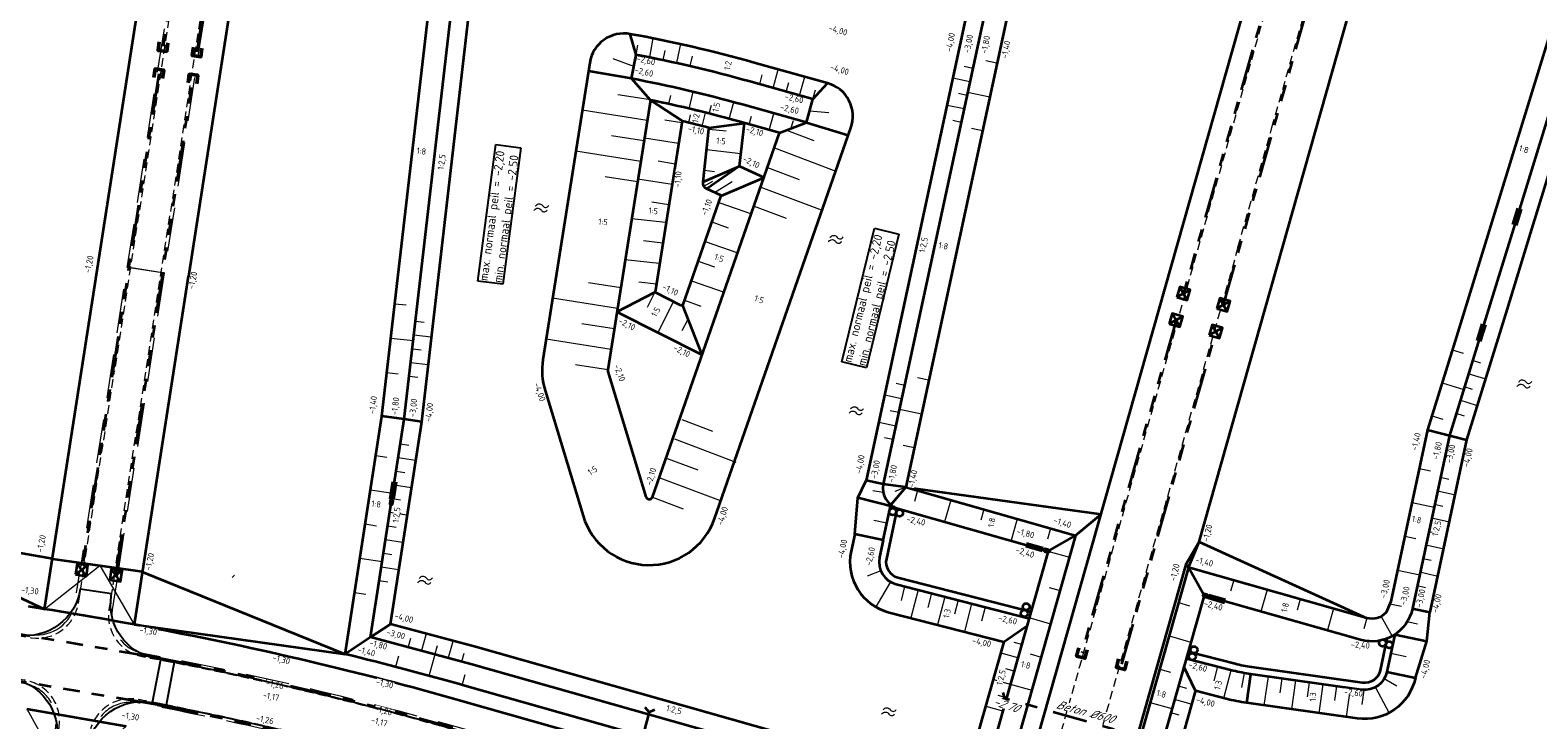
# Model space of a CAD drawing. Header units: metres. Extents: x 239845 to 242720, y 580286 to 584200.
# Tile 96 of 113: x 240828 to 241046, y 583540 to 583639. Entities that reach past the tile are written whole.
import ezdxf
from ezdxf.lldxf.tags import DXFTag

# ---------------------------------------------------------------- set-up
doc = ezdxf.new("R2010")
doc.units = ezdxf.units.M
for name, pattern in [('DASHED', [19.05, 12.7, -6.35]), ('RI-DRAINAGE', [19.2, 6, -1.8, 1.8, -1.8, 2.4, -1.8, 1.8, -1.8]), ('RI-SWA', [11.55, 5, -2.4, 1.75, -2.4])]:
    doc.linetypes.add(name, pattern=pattern)
for name, color, linetype, lineweight in [('B-OI-KL-DATA_Orientatieverzoek_18O037350_KPN_0000546663-G', 8, 'KL-DATA-N', 18), ('N-WA-RI-DRAINAGE_AFDEKKAP-G', 150, 'Continuous', 50), ('N-WA-RI-DRAINAGE_DRAIN_PP_100-G', 90, 'RI-DRAINAGE', 35), ('N-WE-BV-GELEIDECONSTRUCTIE_GELEIDERAIL_KUNSTWERK_VLP1DL13360-G', 210, 'BV-VLP1DL13360', 35), ('N-WE-GK-BESCHOEIING_DAMWAND_HOUT-G', 130, 'GK-BESCHOEIING', 35), ('N-WE-GK-BESCHOEIING_TYPE_5-G', 130, 'Continuous', 35), ('N-WE-GW-GRONDWERK-G', 3, 'Continuous', 35), ('N-WE-GW-GRONDWERK_BODEM-G', 2, 'DASHED', 18), ('N-WE-GW-GRONDWERK_BODEM_MEER-G', 150, 'Continuous', 35), ('N-WE-GW-GRONDWERK_INSTEEK_SLEUF-G_CONTOUR_ZANDCUNET', 52, 'Continuous', 35), ('N-WE-GW-HOOGTELIJN-110', 126, 'Continuous', 35), ('N-WE-GW-HOOGTELIJN-140', 114, 'Continuous', 35), ('N-WE-GW-HOOGTELIJN-210', 62, 'Continuous', 35), ('N-WE-GW-HOOGTELIJN-260', 44, 'Continuous', 35), ('N-WE-GW-TALUDARCERING_KORT-G', 90, 'Continuous', 18), ('N-WE-GW-TALUDARCERING_LANG-G', 60, 'Continuous', 13), ('N-WE-OG-TOPOGRAFIE-S @ 0.5', 7, 'Continuous', 18), ('N-WE-RI-DUIKER-G', 130, 'RI-SWA', 35), ('N-WE-RI-HWA_DRAINEINDE-G', 30, 'Continuous', 35), ('N-WE-VH-HELLING_AANDUIDING-G', 30, 'Continuous', 18), ('N-WE-VH-HELLING_KNIKLIJN-G', 30, 'Continuous', 35), ('N-XX-AL-HOOGTELABEL-T25-M', 7, 'Continuous', 25), ('N-XX-XX-DETAIL3-GD', 2, 'Continuous', 35), ('T-WE-GR-MAAIVELD-G', 3, 'DASHED', 0), ('X-XX-AL-BOB_DUIKER-T25', 7, 'Continuous', 25), ('X-XX-AL-T25', 7, 'Continuous', 25)]:
    doc.layers.add(name, color=color, linetype=linetype, lineweight=lineweight)
doc.layers.add('WG-nw-vh-materiaalscheiding', color=7, linetype='Continuous')
doc.styles.add('NLCS-ISO-ANNOTATIVE-T25', font='NLCS-ISO.ttf', dxfattribs={"height": 2.5})
doc.styles.add('NLCS-ISO-ANNOTATIVE-T25-BOB', font='NLCS-ISO.ttf', dxfattribs={"oblique": 30, "height": 2.5})
doc.styles.add('NLCS-ISO-M1000-T25', font='NLCS-ISO.ttf', dxfattribs={"height": 2.5})
doc.linetypes.add('BV-VLP1DL13360', pattern='A,2,-1,[249,NLCS.SHX,S=0.5,R=0,X=0,Y=0],-1', length=4)
doc.linetypes.add('GK-BESCHOEIING', pattern='A,30,-5,[1,NLCS.shx,S=1,R=0,X=0,Y=0],-5', length=40)
tags = doc.linetypes.add('KL-DATA-N', pattern='A,4,-1,[101,NLCS.SHX,S=0.5,R=0,X=0,Y=0],-1,4,-1,["D",Standard,S=1,R=0,X=-0.25,Y=-0.5],-1.5', length=12.5).pattern_tags.tags
tags[18] = DXFTag(74, 10)

# ---------------------------------------------------------------- blocks, each defined once
blk = doc.blocks.new('Beeindiging drain')
for points in [[(1.57, 1.57), (-1.58, -1.58)], [(1.57, -1.58), (-1.58, 1.57)]]:
    blk.add_lwpolyline(points)
blk.add_lwpolyline([(-1.58, -1.58), (1.57, -1.58), (1.57, 1.57), (-1.58, 1.57)], close=True)
blk = doc.blocks.new('SOG-TOPOGRAFIE_WATER-SO')
at = {"flags": 128}
for points in [[(-1.91, 0.46), (-1.82, 0.6, -0.538831), (0.18, 0.63, 0.605168), (1.86, 0.83, -4.035705)], [(-2.28, -0.81), (-2.19, -0.67, -0.538831), (-0.18, -0.63, 0.605168), (1.49, -0.44, -4.035705)]]:
    blk.add_lwpolyline(points, format="xyb", dxfattribs=at)

msp = doc.modelspace()

# ---------------------------------------------------------------- linework, layer by layer
at = {"layer": 'B-OI-KL-DATA_Orientatieverzoek_18O037350_KPN_0000546663-G', "flags": 128}
msp.add_lwpolyline([(240857.15, 583560.37), (240857.49, 583560.7)], dxfattribs=at)
at = {"layer": 'N-WA-RI-DRAINAGE_AFDEKKAP-G', "flags": 128}
for points in [[(240847.86, 583637.63), (240847.7, 583636.39), (240846.46, 583636.55), (240846.62, 583637.79)], [(240852.8, 583636.87), (240852.64, 583635.63), (240851.4, 583635.79), (240851.56, 583637.03)], [(240845.86, 583632.63), (240846.02, 583633.87), (240847.26, 583633.71), (240847.1, 583632.47)], [(240850.8, 583631.86), (240850.96, 583633.1), (240852.2, 583632.94), (240852.04, 583631.7)], [(240980.82, 583549.9), (240980.5, 583548.69), (240979.29, 583549), (240979.61, 583550.21)], [(240986.58, 583548.26), (240986.27, 583547.05), (240985.06, 583547.37), (240985.37, 583548.58)]]:
    msp.add_lwpolyline(points, dxfattribs=at)
at = {"layer": 'N-WA-RI-DRAINAGE_DRAIN_PP_100-G', "flags": 128}
for points in [[(240858.67, 583711.22), (240847.17, 583637.11)], [(240852.11, 583636.34), (240863.61, 583710.45)], [(241015.23, 583673.56), (240994.77, 583601.41)], [(241000.55, 583599.77), (241021, 583671.93)], [(240846.55, 583633.16), (240842.34, 583606.01), (240835.42, 583561.44)], [(240840.36, 583560.67), (240840.41, 583561.04), (240851.49, 583632.39)], [(240993.68, 583597.56), (240980.04, 583549.45)], [(240985.82, 583547.82), (240999.45, 583595.92)], [(240846.81, 583548.68), (240825.45, 583552.3)]]:
    msp.add_lwpolyline(points, dxfattribs=at)
msp.add_lwpolyline([(240846.35, 583541.93), (240827.14, 583545.23, 0.015309), (240798.83, 583548.82)], format="xyb", dxfattribs=at)
at = {"layer": 'N-WA-RI-DRAINAGE_DRAIN_PP_100-G', "extrusion": (0, 0, -1)}
for centre, radius, start, end in [((-240751.44, 583051), 506.74, 100.8479, 105.7621), ((-240751.79, 583054.4), 496.62, 100.9767, 105.8283)]:
    msp.add_arc(centre, radius, start, end, dxfattribs=at)
at = {"layer": 'N-WE-BV-GELEIDECONSTRUCTIE_GELEIDERAIL_KUNSTWERK_VLP1DL13360-G'}
for points in [[(240877.17, 583551.73), (240880.27, 583571.72)], [(240974.45, 583564.37), (240975.17, 583564.17), (240964.68, 583527.15)], [(240998.41, 583557.58), (240997.73, 583557.77), (240987.24, 583520.76)]]:
    msp.add_lwpolyline(points, dxfattribs=at)
at = {"layer": 'N-WE-BV-GELEIDECONSTRUCTIE_GELEIDERAIL_KUNSTWERK_VLP1DL13360-G', "flags": 128}
msp.add_lwpolyline([(240964.68, 583527.15), (240891.69, 583547.85), (240877.17, 583551.73, 0.00725)], format="xyb", dxfattribs=at)
at = {"layer": 'N-WE-GK-BESCHOEIING_DAMWAND_HOUT-G', "ltscale": 0.5, "flags": 128}
for points in [[(241077.74, 583725.03), (241042.47, 583610.82), (241038.19, 583596.96)], [(241042.38, 583611.37), (241043.11, 583613.76)], [(241043.59, 583613.6), (241042.86, 583611.23)], [(241037.21, 583594.62), (241037.94, 583597.02)], [(241038.42, 583596.86), (241037.69, 583594.48)], [(240880.02, 583571.74), (240880.4, 583574.22)], [(240880.9, 583574.13), (240880.52, 583571.68)], [(240974.34, 583564.15), (240971.95, 583564.83)], [(240972.07, 583565.31), (240974.48, 583564.64)], [(241000.7, 583556.67), (240998.32, 583557.35)], [(240998.44, 583557.83), (241000.85, 583557.16)]]:
    msp.add_lwpolyline(points, dxfattribs=at)
for points in [[(240992.79, 583692.7), (240979.26, 583692.47, 0.348517), (240976.38, 583690.1), (240951.34, 583573.85, 0.39557), (240953.45, 583570.33), (240974.45, 583564.37)], [(240880.27, 583571.72), (240882.06, 583583.23), (240889.85, 583650.84, 0.402738), (240884.81, 583657.46), (240879.85, 583658.23)], [(241038.19, 583596.96), (241033.23, 583580.89), (241027.88, 583555.87, -0.433553), (241020.38, 583551.35), (240998.41, 583557.58)]]:
    msp.add_lwpolyline(points, format="xyb", dxfattribs=at)
at = {"layer": 'N-WE-GK-BESCHOEIING_TYPE_5-G', "flags": 128}
for points in [[(240953.33, 583570.37), (240951.78, 583563.07, 0.402933), (240953.46, 583560.35), (240972.65, 583555.44)], [(241024.19, 583551.54), (241023.21, 583546.92, -0.393634), (241020.64, 583545.13), (241004.63, 583547.38, -0.027742), (241002.21, 583547.86), (240995.45, 583549.59)]]:
    msp.add_lwpolyline(points, format="xyb", dxfattribs=at)
at = {"layer": 'N-WE-GK-BESCHOEIING_TYPE_5-G'}
for centre in [(240952.71, 583569.87), (240953.69, 583569.68), (240972.01, 583556.12), (240971.75, 583555.16), (240996.27, 583549.9), (241023.55, 583550.89), (241024.51, 583550.63), (240996.02, 583548.93)]:
    msp.add_circle(centre, 0.5, dxfattribs=at)
at = {"layer": 'N-WE-GW-GRONDWERK-G', "flags": 128}
for points in [[(240917.66, 583629.37), (240914.94, 583632.46), (240915.59, 583635.9), (240914.74, 583638.91)], [(240914.94, 583632.46), (240908.71, 583633.52)], [(240936.35, 583624.61), (240940.22, 583626.12), (240941.16, 583629.49), (240943.29, 583631.8)], [(240922.24, 583626.35), (240917.66, 583629.37)], [(240926.12, 583625.35), (240931.25, 583626.03)], [(240940.22, 583626.12), (240946.26, 583624.28)], [(240925.27, 583617.53), (240930.56, 583619.8), (240925.84, 583616.52)], [(240927.88, 583615.54), (240934.09, 583618.16)], [(240912.82, 583598.75), (240918.31, 583601.59)], [(240925.15, 583592.56), (240922.34, 583599.68)], [(240884.6, 583582.88), (240882.06, 583583.23), (240878.83, 583583.66)], [(241030.07, 583581.72), (241035.71, 583580.25)], [(240951.34, 583573.85), (240948.84, 583574.4)], [(240954.58, 583573.4), (240951.34, 583573.85)], [(240952.97, 583570.51), (240947.66, 583571.87)], [(240954.58, 583573.4), (240952.43, 583570.85)], [(240951.33, 583565.75), (240952.41, 583570.86)], [(240979.15, 583566.43), (240982.83, 583569.49)], [(240951.33, 583565.75), (240947.23, 583566.63)], [(240975.17, 583564.17), (240979.15, 583566.43)], [(240995.49, 583561.8), (240997.02, 583565.52)], [(240995.09, 583562.23), (240995.49, 583561.8)], [(240997.73, 583557.77), (240995.49, 583561.8)], [(241027.88, 583555.87), (241030.38, 583555.34)], [(240880.05, 583553.61), (240877.17, 583551.73), (240873.49, 583549.29)], [(240968.75, 583551.07), (240972.05, 583553.32)], [(241025.34, 583552.14), (241029.94, 583551.15)], [(240996.48, 583543.96), (240994.82, 583547.48)], [(241003.91, 583542.23), (241004.49, 583546.39)], [(241024.18, 583546.72), (241028.29, 583545.84)]]:
    msp.add_lwpolyline(points, dxfattribs=at)
at = {"layer": 'N-WE-GW-GRONDWERK_BODEM-G', "ltscale": 0.5, "flags": 128}
for points in [[(240878.58, 583894.45), (240878.58, 583856.71), (240878.09, 583837.87), (240864.33, 583749.28), (240842.09, 583606.05), (240835.17, 583561.48)], [(240841.96, 583605.24), (240847.4, 583604.4)], [(240841.96, 583605.21), (240847.39, 583604.37)]]:
    msp.add_lwpolyline(points, dxfattribs=at)
for points in [[(240840.58, 583560.47, -0.001666), (240840.58, 583560.49), (240840.66, 583561), (240866.31, 583726.2), (240882.19, 583828.44)], [(240781.34, 583557.11, -0.021897), (240825.49, 583552.55), (240828.17, 583552.14, 0.413187), (240834.43, 583556.74), (240835.17, 583561.48)], [(240840.58, 583560.49), (240839.83, 583555.67, 0.405429), (240844.26, 583549.42, -0.023036), (240889.72, 583538.76), (240965.47, 583517.29, 0.000004), (240965.47, 583517.29, 0.000004)], [(240830.72, 583532.83), (240831.64, 583538.75, 0.41523), (240827.03, 583545.03), (240824.27, 583545.45, 0.031021), (240762.96, 583550.64, 0.00151), (240759.96, 583550.7, 0.003513), (240752.99, 583550.77, 0.017523), (240718.22, 583549.63), (240661.33, 583545.78)], [(240963.49, 583510.31), (240885.04, 583532.56, 0.007992), (240869.68, 583536.57), (240869.63, 583536.58, 0.012026), (240846.31, 583541.69, 0.001444), (240843.49, 583542.23, 0.423546), (240837.04, 583537.67), (240836.16, 583531.99)]]:
    msp.add_lwpolyline(points, format="xyb", dxfattribs=at)
at = {"layer": 'N-WE-GW-GRONDWERK_BODEM_MEER-G', "flags": 128}
for points in [[(240880.05, 583553.61), (240884.6, 583582.88), (240892.39, 583650.55, 0.402738), (240885.2, 583659.99), (240882.82, 583660.36), (240886.11, 583681.57), (240896.49, 583679.96, 0.433832), (240904.03, 583685.87), (240912.52, 583782.58)], [(241006.51, 583776.25), (240997.69, 583756.8), (240982.12, 583722.88, 0.460059), (240985.66, 583715.21), (240995.65, 583712.38), (240990.79, 583695.23), (240979.22, 583695.03, 0.348517), (240973.88, 583690.64), (240948.84, 583574.39)], [(240947.23, 583566.63), (240946.69, 583564.16, 0.402933), (240952.17, 583555.32), (240968.75, 583551.07)], [(240962.87, 583530.33), (240892.37, 583550.32), (240880.05, 583553.61, 0.006115)], [(241028.29, 583545.84, -0.393634), (241019.91, 583539.98), (241003.91, 583542.23, -0.027742), (241000.92, 583542.82), (240996.48, 583543.96)]]:
    msp.add_lwpolyline(points, format="xyb", dxfattribs=at)
for points in [[(241090.77, 583758.89), (241084.29, 583737.56), (241080.04, 583723.79), (241076.68, 583712.92), (241076.68, 583712.92), (241044.92, 583610.06), (241041.56, 583599.19), (241041.56, 583599.18), (241035.71, 583580.25), (241030.38, 583555.34)], [(240947.23, 583566.63), (240947.66, 583571.87), (240948.84, 583574.4)], [(241028.29, 583545.84), (241029.94, 583551.15), (241030.38, 583555.34)], [(240968.75, 583551.07), (240962.87, 583530.33)], [(240996.48, 583543.96), (240996.46, 583543.9), (240990.4, 583522.52)]]:
    msp.add_lwpolyline(points, dxfattribs=at)
at = {"layer": 'N-WE-GW-GRONDWERK_INSTEEK_SLEUF-G_CONTOUR_ZANDCUNET', "flags": 128}
msp.add_lwpolyline([(240845.84, 583553.04, -0.022461), (240890.2, 583542.59), (240968.85, 583520.29), (240970.63, 583526.48, 0.166791), (240970.65, 583526.5), (240971.05, 583527.92), (241013.27, 583676.86), (241013.78, 583677.14), (241028.65, 583729.58), (241028.62, 583729.63), (241050.84, 583808), (241057.72, 583832.27), (241057.16, 583833.29), (241074.66, 583895.02, 0.497647), (241072.23, 583898.23), (241047.96, 583898.23), (241045.98, 583898.23)], format="xyb", dxfattribs=at)
for points in [[(240883.21, 583815.59), (240869.28, 583725.74), (240865.6, 583702.05), (240865.99, 583701.51), (240850.83, 583603.87), (240850.79, 583603.84), (240842.99, 583553.56)], [(240830.03, 583555.79), (240851.51, 583694.09), (240866.5, 583790.61)], [(240997.02, 583565.52), (241048.34, 583746.54)], [(240995.09, 583562.23), (240997.02, 583565.52)], [(240995.09, 583562.23), (240982.13, 583516.53)]]:
    msp.add_lwpolyline(points, dxfattribs=at)
at = {"layer": 'N-WE-GW-HOOGTELIJN-110'}
for points in [[(240926.13, 583625.35, 0.005247), (240922.24, 583626.31), (240918.33, 583601.58), (240921.91, 583599.79, 0.11378), (240922.34, 583599.68), (240927.89, 583615.55)], [(240927.89, 583615.55), (240925.84, 583616.52, -0.320697), (240925.27, 583617.53), (240926.12, 583625.18, 0.041307), (240926.13, 583625.35, 0.041307)]]:
    msp.add_lwpolyline(points, format="xyb", dxfattribs=at)
at = {"layer": 'N-WE-GW-HOOGTELIJN-140'}
for points in [[(240873.49, 583549.29), (240878.83, 583583.66), (240886.61, 583651.21, 0.402738), (240884.31, 583654.23), (240876.18, 583655.5), (240881.26, 583688.22), (240897.39, 583685.71, 0.433832), (240898.24, 583686.38), (240906.76, 583783.51)], [(241085.96, 583763.92), (241085.18, 583760.5), (241078.73, 583739.28), (241074.48, 583725.51), (241069.36, 583708.94), (241069.36, 583708.94), (241039.36, 583611.78), (241034.23, 583595.21), (241034.24, 583595.21), (241030.07, 583581.72), (241024.76, 583556.88), (241024.07, 583555.32, -0.289168), (241021.27, 583554.49), (240995.49, 583561.8), (240983.21, 583518.51)]]:
    msp.add_lwpolyline(points, format="xyb", dxfattribs=at)
msp.add_lwpolyline([(241002.9, 583754.2), (240987.54, 583720.73), (240997.41, 583717.93), (241002.84, 583716.39), (240995.21, 583689.48), (240979.53, 583689.21), (240954.58, 583573.4), (240979.15, 583566.43), (240966.88, 583523.14)], dxfattribs=at)
at = {"layer": 'N-WE-GW-HOOGTELIJN-210'}
for points in [[(240930.56, 583619.8), (240931.25, 583626.03)], [(240930.56, 583619.82), (240934.09, 583618.16)], [(240912.82, 583598.75), (240925.15, 583592.56)]]:
    msp.add_lwpolyline(points, dxfattribs=at)
at = {"layer": 'N-WE-GW-HOOGTELIJN-260'}
for points in [[(240951.33, 583565.75), (240950.8, 583563.28, 0.402933), (240953.21, 583559.39), (240972.31, 583554.49)], [(241025.34, 583552.14), (241024.18, 583546.72, -0.393634), (241020.5, 583544.14), (241004.49, 583546.39, -0.027742), (241001.96, 583546.89), (240995.2, 583548.62)]]:
    msp.add_lwpolyline(points, format="xyb", dxfattribs=at)
at = {"layer": 'N-WE-GW-TALUDARCERING_KORT-G'}
for points in [[(240915.59, 583635.9), (240915.84, 583637.28)], [(240915.27, 583634.21), (240912.26, 583635.32)], [(240919.52, 583635.15), (240919.8, 583636.52)], [(240923.43, 583634.32), (240923.74, 583635.69)], [(240967.78, 583634.69), (240966.19, 583635.03)], [(240933.46, 583631.64), (240933.84, 583632.99)], [(240964.29, 583633.94), (240963.06, 583634.21)], [(240937.31, 583630.57), (240937.69, 583631.91)], [(240941.16, 583629.49), (240941.54, 583630.84)], [(240963.44, 583630.03), (240962.22, 583630.3)], [(240917.66, 583629.38), (240912.97, 583630.13)], [(240920.32, 583628.8), (240920.59, 583630.02)], [(240926.16, 583627.4), (240926.47, 583628.61)], [(240922.2, 583626.05), (240919.73, 583626.44)], [(240923.2, 583626.09), (240923.48, 583627.21)], [(240931.95, 583625.83), (240932.28, 583627.03)], [(240937.99, 583625.19), (240938.33, 583626.39)], [(240940.69, 583627.8), (240943.46, 583627.56)], [(240962.6, 583626.12), (240961.38, 583626.39)], [(240916.73, 583623.46), (240912.03, 583624.2)], [(240926.12, 583625.18), (240928.61, 583624.91)], [(240937.35, 583625), (240941.3, 583623.51)], [(240965.67, 583624.91), (240964.08, 583625.25)], [(240921.26, 583620.12), (240918.79, 583620.51)], [(240934.6, 583619.62), (240939.18, 583617.9)], [(240915.79, 583617.53), (240911.1, 583618.27)], [(240925.39, 583616.93), (240926.68, 583617.66)], [(240925.46, 583619.22), (240926.94, 583619.05)], [(240926.93, 583616.01), (240929.46, 583617.57)], [(240920.32, 583614.2), (240917.86, 583614.59)], [(240932.65, 583614.03), (240937.3, 583612.28)], [(240926.56, 583611.75), (240928.92, 583610.92)], [(240919.45, 583608.69), (240916.65, 583609.01)], [(240924.58, 583606.08), (240926.94, 583605.26)], [(240913.37, 583602.21), (240908.68, 583602.96)], [(240918.52, 583602.76), (240915.99, 583603.04)], [(240880.7, 583599.93), (240882.32, 583599.75)], [(240918.31, 583601.59), (240917.19, 583599.36)], [(240922.6, 583600.42), (240924.96, 583599.59)], [(240923.01, 583597.57), (240922.22, 583596)], [(240883.69, 583597.4), (240884.94, 583597.25)], [(240912.43, 583596.29), (240907.74, 583597.03)], [(240883.24, 583593.42), (240884.48, 583593.28)], [(241033.64, 583593.27), (241035.2, 583592.79)], [(240911.49, 583590.36), (240906.8, 583591.1)], [(241037.75, 583591.34), (241036.56, 583591.72)], [(240879.56, 583590), (240881.18, 583589.81)], [(240882.78, 583589.45), (240884.02, 583589.3)], [(240957.91, 583588.86), (240956.31, 583589.2)], [(240954.41, 583588.11), (240953.19, 583588.38)], [(241036.54, 583587.53), (241035.34, 583587.91)], [(240953.57, 583584.2), (240952.35, 583584.47)], [(240922.18, 583583.19), (240926.63, 583581.52)], [(241030.69, 583583.72), (241032.25, 583583.24)], [(241035.39, 583583.69), (241034.2, 583584.07)], [(240952.73, 583580.29), (240951.51, 583580.56)], [(240879.55, 583577.68), (240877.94, 583577.93)], [(240882.74, 583579.43), (240881.5, 583579.62)], [(240955.8, 583579.08), (240954.21, 583579.43)], [(240882.12, 583575.47), (240880.89, 583575.67)], [(240920.07, 583577.57), (240924.51, 583575.9)], [(241028.87, 583576.09), (241030.46, 583575.75)], [(241033.13, 583574.52), (241031.91, 583574.8)], [(240881.51, 583571.52), (240880.27, 583571.71)], [(240917.95, 583571.96), (240922.4, 583570.29)], [(240951.33, 583572.64), (240949.82, 583572.88)], [(240954.58, 583573.4), (240953.01, 583572.79)], [(240956.28, 583572.92), (240955.84, 583571.35)], [(240965.9, 583570.19), (240965.46, 583568.62)], [(241032.26, 583570.62), (241031.04, 583570.89)], [(240878.02, 583567.8), (240876.4, 583568.05)], [(240880.89, 583567.57), (240879.66, 583567.76)], [(240951.85, 583568.19), (240949.95, 583568.6)], [(240975.52, 583567.46), (240975.08, 583565.89)], [(241031.46, 583566.7), (241030.24, 583566.97)], [(241026.78, 583566.31), (241028.37, 583565.97)], [(240880.28, 583563.62), (240879.05, 583563.81)], [(241030.59, 583562.8), (241029.37, 583563.07)], [(240950.97, 583561.33), (240949.03, 583560.53)], [(240879.67, 583559.66), (240878.43, 583559.86)], [(240954.43, 583559.07), (240953.91, 583557.04)], [(240975.33, 583558.93), (240976.9, 583558.48)], [(241002.03, 583559.95), (241001.58, 583558.38)], [(241029.78, 583558.88), (241028.56, 583559.15)], [(240876.48, 583557.91), (240874.87, 583558.16)], [(240958.31, 583558.08), (240957.79, 583556.04)], [(240962.18, 583557.09), (240961.66, 583555.05)], [(240966.06, 583556.09), (240965.54, 583554.06)], [(240994.05, 583556.72), (240995.61, 583556.27)], [(241011.65, 583557.22), (241011.2, 583555.65)], [(241024.61, 583556.55), (241026.28, 583556.19)], [(241021.27, 583554.49), (241020.82, 583552.92)], [(241028.62, 583553.61), (241027.11, 583553.97)], [(240882.96, 583551.55), (240882.63, 583550.35)], [(240886.81, 583550.47), (240886.48, 583549.27)], [(240970.24, 583551.01), (240971.31, 583550.71)], [(240881.21, 583549.01), (240880.77, 583547.44)], [(240890.67, 583549.39), (240890.33, 583548.19)], [(240972.6, 583549.31), (240974.17, 583548.86)], [(240999.19, 583545.44), (240999.71, 583547.47)], [(241024.76, 583549.43), (241026.94, 583548.96)], [(240890.84, 583546.31), (240890.4, 583544.74)], [(240969.01, 583547.2), (240970.21, 583546.86)], [(240991.32, 583547.1), (240992.89, 583546.65)], [(241003.21, 583544.44), (241003.59, 583546.54)], [(241008.72, 583543.68), (241009.02, 583545.75)], [(241012.68, 583543.12), (241012.98, 583545.2)], [(241025.6, 583544.65), (241023.79, 583545.72)], [(240995.22, 583544.32), (240994.02, 583544.66)], [(241016.65, 583542.56), (241016.94, 583544.64)], [(241020.61, 583542), (241020.9, 583544.08)], [(240994.13, 583540.47), (240992.93, 583540.81)]]:
    msp.add_lwpolyline(points, dxfattribs=at)
at = {"layer": 'N-WE-GW-TALUDARCERING_LANG-G'}
for points in [[(240917.56, 583635.55), (240918.06, 583638.3)], [(240921.48, 583634.75), (240922.06, 583637.49)], [(240935.39, 583631.1), (240936.14, 583633.8)], [(240939.24, 583630.03), (240939.99, 583632.72)], [(240963.86, 583631.99), (240961.42, 583632.51)], [(240923.24, 583628.12), (240923.83, 583630.55)], [(240966.73, 583629.8), (240963.54, 583630.48)], [(240929.06, 583626.64), (240929.73, 583629.05)], [(240963.02, 583628.08), (240960.58, 583628.6)], [(240917.2, 583626.42), (240907.81, 583627.9)], [(240925.14, 583625.6), (240925.63, 583627.54)], [(240934.84, 583625.02), (240935.51, 583627.43)], [(240921.73, 583623.09), (240916.79, 583623.87)], [(240916.26, 583620.5), (240906.87, 583621.98)], [(240925.79, 583622.2), (240930.76, 583621.65)], [(240935.59, 583622.45), (240944.49, 583619.11)], [(240920.79, 583617.16), (240915.85, 583617.94)], [(240933.61, 583616.79), (240942.51, 583613.44)], [(240927.55, 583614.58), (240932.27, 583612.93)], [(240925.57, 583608.91), (240930.29, 583607.27)], [(240918.91, 583605.74), (240914.01, 583606.28)], [(240923.59, 583603.25), (240928.31, 583601.6)], [(240912.9, 583599.25), (240903.52, 583600.73)], [(240920.99, 583600.25), (240918.75, 583595.78)], [(240883.46, 583595.41), (240885.95, 583595.12)], [(240880.13, 583594.97), (240883.37, 583594.59)], [(240911.96, 583593.32), (240902.58, 583594.81)], [(240883.01, 583591.43), (240885.49, 583591.15)], [(241038.33, 583589.05), (241035.95, 583589.81)], [(240953.99, 583586.16), (240951.55, 583586.69)], [(241032.17, 583588.5), (241035.28, 583587.53)], [(240956.85, 583583.97), (240953.67, 583584.66)], [(241037.12, 583585.24), (241034.74, 583586)], [(240953.15, 583582.25), (240950.7, 583582.78)], [(240921.12, 583580.38), (240930.02, 583577.04)], [(240883.66, 583577.26), (240881.19, 583577.64)], [(240883.05, 583573.31), (240880.58, 583573.69)], [(240919.01, 583574.77), (240927.9, 583571.42)], [(240880.39, 583572.49), (240877.17, 583572.99)], [(240961.09, 583571.55), (240960.2, 583568.41)], [(241033.92, 583572.3), (241031.48, 583572.84)], [(240882.44, 583569.35), (240879.97, 583569.74)], [(241027.82, 583571.2), (241031.01, 583570.52)], [(240970.71, 583568.82), (240969.82, 583565.69)], [(241033.05, 583568.4), (241030.61, 583568.94)], [(240881.82, 583565.4), (240879.35, 583565.78)], [(241032.24, 583564.48), (241029.8, 583565.02)], [(240878.86, 583562.6), (240875.64, 583563.11)], [(240975.13, 583564.18), (240978.26, 583563.29)], [(240881.21, 583561.45), (240878.74, 583561.83)], [(241025.73, 583561.42), (241028.92, 583560.74)], [(241031.37, 583560.57), (241028.93, 583561.12)], [(240952.36, 583559.73), (240950.24, 583556.11)], [(240956.37, 583558.58), (240955.33, 583554.51)], [(241006.84, 583558.58), (241005.95, 583555.45)], [(240960.24, 583557.58), (240959.2, 583553.51)], [(240964.12, 583556.59), (240963.08, 583552.52)], [(240972.4, 583554.56), (240975.53, 583553.67)], [(241016.46, 583555.86), (241015.57, 583552.72)], [(241023.35, 583554.73), (241024.93, 583551.89)], [(240885.23, 583552.22), (240884.55, 583549.81)], [(240992.68, 583551.91), (240995.82, 583551.02)], [(240889.08, 583551.13), (240888.4, 583548.73)], [(240886.47, 583549.23), (240885.59, 583546.09)], [(240968.35, 583549.47), (240970.76, 583548.78)], [(240967.26, 583545.62), (240969.67, 583544.94)], [(241000.61, 583542.9), (241001.65, 583546.97)], [(241006.45, 583541.87), (241007.04, 583546.03)], [(241010.41, 583541.32), (241011, 583545.48)], [(241014.37, 583540.76), (241014.96, 583544.92)], [(241018.33, 583540.2), (241018.92, 583544.36)], [(241024.49, 583540.79), (241022.51, 583544.49)], [(240989.96, 583542.29), (240993.09, 583541.4)], [(240995.88, 583542.05), (240993.47, 583542.73)]]:
    msp.add_lwpolyline(points, dxfattribs=at)
at = {"layer": 'N-WE-RI-DUIKER-G', "flags": 128}
for points in [[(240968.92, 583542.89), (240968.67, 583543.75)], [(240917.49, 583540.88), (240900.78, 583480.65)], [(240917.48, 583540.87), (240916.91, 583541.58)], [(240917.48, 583540.87), (240918.28, 583541.28)], [(240968.92, 583542.89), (240968.13, 583542.46)], [(240991.84, 583536.39), (240968.92, 583542.89)]]:
    msp.add_lwpolyline(points, dxfattribs=at)
at = {"layer": 'N-WE-VH-HELLING_AANDUIDING-G', "ltscale": 0.75}
for points in [[(240830.03, 583555.79), (240838.04, 583562.08), (240842.99, 583553.56)], [(240827.46, 583541.35), (240833.22, 583531.01), (240841.84, 583538.86)]]:
    msp.add_lwpolyline(points, dxfattribs=at)
at = {"layer": 'N-WE-VH-HELLING_KNIKLIJN-G', "flags": 128}
for points in [[(240954.58, 583573.4), (240982.83, 583569.49)], [(240804.53, 583567.74), (240830.03, 583555.79)], [(240831.16, 583563.05), (240804.53, 583567.74)], [(240997.02, 583565.52), (241021.27, 583554.49)], [(240831.16, 583563.05), (240844.17, 583561.21)], [(240844.17, 583561.19), (240873.49, 583549.29)], [(240842.99, 583553.56), (240873.49, 583549.29)], [(240827.46, 583541.35), (240841.85, 583538.89)]]:
    msp.add_lwpolyline(points, dxfattribs=at)
msp.add_lwpolyline([(240845.84, 583553.04, 0.006905), (240827.71, 583556.16)], format="xyb", dxfattribs=at)
at = {"layer": 'N-XX-XX-DETAIL3-GD', "flags": 128}
msp.add_lwpolyline([(240974.45, 583564.37), (240974.64, 583564.12), (240975.12, 583563.98), (240975.41, 583564.1), (240975.22, 583564.37), (240974.74, 583564.5)], close=True, dxfattribs=at)
for points in [[(240974.64, 583564.12), (240975.22, 583564.37)], [(240974.74, 583564.5), (240975.12, 583563.98)]]:
    msp.add_lwpolyline(points, dxfattribs=at)
at = {"layer": 'T-WE-GR-MAAIVELD-G', "ltscale": 0.1}
for points in [[(241002.64, 583608.08), (241007.55, 583625.39), (241040.01, 583739.88)], [(240973.56, 583525.65), (240973.97, 583527.09), (241012, 583661.25)], [(241002.64, 583608.08), (240979.26, 583525.59), (240976.9, 583517.27)]]:
    msp.add_lwpolyline(points, dxfattribs=at)
at = {"layer": 'T-WE-GR-MAAIVELD-G', "ltscale": 0.1, "flags": 128}
for points in [[(240862.06, 583731.41), (240840.13, 583590.18)], [(240840.09, 583560.56), (240863.44, 583710.96), (240865.82, 583726.28)], [(240835.66, 583561.4), (240840.13, 583590.18)]]:
    msp.add_lwpolyline(points, dxfattribs=at)
for points in [[(240447.5, 583619.12), (240447.51, 583619.06, 0.011661), (240448.02, 583616.78), (240448.16, 583616.17), (240448.42, 583615.27, 0.005032), (240448.7, 583614.3, 0.103128), (240458.5, 583596.4), (240488.61, 583561.09, 0.237411), (240530.04, 583543.64), (240540.62, 583544.36), (240540.87, 583544.38), (240613.46, 583549.3), (240620.94, 583549.81), (240698.82, 583555.08), (240717.18, 583556.33), (240723.66, 583556.73), (240726.39, 583556.86, 0.018733), (240726.67, 583556.88, -0.006057), (240738.93, 583557.33, 0.029533), (240739.53, 583557.31), (240747.37, 583557.47), (240760.09, 583557.41, -0.00148), (240763.09, 583557.35, -0.030904), (240825.42, 583552.06), (240828.1, 583551.65, 0.413187), (240834.93, 583556.66), (240835.66, 583561.4)], [(240831.21, 583532.75), (240832.13, 583538.67, 0.41523), (240827.1, 583545.53), (240824.35, 583545.94), (240824.35, 583545.94, 0.031021), (240762.97, 583551.14, 0.00151), (240759.97, 583551.2, 0.003513), (240752.99, 583551.27, 0.017523), (240718.19, 583550.13), (240623.9, 583543.74, 0.414214), (240618.32, 583537.35)]]:
    msp.add_lwpolyline(points, format="xyb", dxfattribs=at)
at = {"layer": 'WG-nw-vh-materiaalscheiding', "ltscale": 2.5}
msp.add_lwpolyline([(240846.83, 583548.5), (240848.79, 583548.13), (240847.6, 583541.91), (240845.63, 583542.29)], close=True, dxfattribs=at)

# ---------------------------------------------------------------- block references
at = {"layer": 'N-WE-OG-TOPOGRAFIE-S @ 0.5', "rotation": 356.9661148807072}
for p, xscale, yscale, zscale in [((241044.18, 583588.32), 0.4999999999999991, 0.4999999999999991, 0.4999999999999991), ((240947.54, 583584.44), 0.4999999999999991, 0.4999999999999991, 0.4999999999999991), ((240885.18, 583559.95), 0.4999999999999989, 0.4999999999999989, 0.4999999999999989), ((240952.25, 583540.93), 0.499999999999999, 0.499999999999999, 0.499999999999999)]:
    msp.add_blockref('SOG-TOPOGRAFIE_WATER-SO', p, dxfattribs=dict(at, xscale=xscale, yscale=yscale, zscale=zscale))
at = {"layer": 'N-WE-RI-HWA_DRAINEINDE-G'}
for p, xscale, yscale, zscale, rotation in [((240994.77, 583601.41), 0.4999999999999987, 0.4999999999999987, 0.4999999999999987, 344.0254705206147), ((241000.55, 583599.77), 0.4999999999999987, 0.4999999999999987, 0.4999999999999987, 344.0254705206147), ((240993.68, 583597.56), 0.4999999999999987, 0.4999999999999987, 0.4999999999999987, 344.0254705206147), ((240999.45, 583595.92), 0.4999999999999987, 0.4999999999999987, 0.4999999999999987, 344.0254705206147), ((240835.42, 583561.44), 0.4999999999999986, 0.4999999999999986, 0.4999999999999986, 351.7681280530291), ((240840.36, 583560.67), 0.4999999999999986, 0.4999999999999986, 0.4999999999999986, 351.7681280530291)]:
    msp.add_blockref('Beeindiging drain', p, dxfattribs=dict(at, xscale=xscale, yscale=yscale, zscale=zscale, rotation=rotation))

# ---------------------------------------------------------------- next in the draw order: texts
at = {"layer": 'N-XX-AL-HOOGTELABEL-T25-M', "char_height": 0.9, "attachment_point": 1, "style": 'NLCS-ISO-M1000-T25', "bg_fill": 3, "box_fill_scale": 1, "bg_fill_color": 256, "bg_fill_transparency": 0}
for s, width, insert, rotation in [('-4,00', 2.6072, (240943.6, 583640.27), 344.127), ('-4,00', 2.6072, (240960.33, 583636.45), 79.284), ('-1,80', 2.6072, (240965.44, 583636.19), 79.284), ('-1,40', 2.6072, (240968.38, 583635.46), 79.284), ('1:2', 1.6433, (240928.27, 583633.81), 77.9421), ('-4,00', 2.6072, (240943.84, 583634.63), 342.6384), ('-2,60', 2.6072, (240915.52, 583634.21), 346.5307), ('-2,60', 2.6072, (240937.23, 583630.37), 346.5307), ('1:5', 1.6433, (240926.6, 583627.76), 77.9421), ('-1,10', 2.6072, (240923.2, 583625.75), 347.4001), ('1:5', 1.6433, (240927.24, 583623.97), 354.6266), ('-2,10', 2.6072, (240931.65, 583625.68), 343.2246), ('1:8', 1.6538, (240883.89, 583622.5), 353.6057), ('1:2,5', 1.6538, (240886.88, 583619.35), 83.3585), ('1:8', 1.3945, (241043.44, 583622.88), 343.5602), ('-1,10', 2.6072, (240921.07, 583616.75), 84.7052), ('-2,10', 2.6072, (240931.32, 583621.37), 333.669), ('-1,10', 2.6072, (240924.91, 583612.95), 68.0168), ('1:5', 1.6433, (240917.43, 583613.86), 354.6266), ('1:5', 1.6433, (240910.17, 583612.26), 355.6827), ('1:8', 1.6538, (240959.43, 583608.86), 349.284), ('-1,20', 2.6072, (240835.75, 583604.49), 78.3162), ('1:5', 1.6433, (240927.11, 583607.19), 340.5125), ('-1,20', 2.6072, (240850.76, 583602.17), 78.3162), ('-1,10', 2.6072, (240919.68, 583602.87), 333.6477), ('1:5', 1.6433, (240932.9, 583601.21), 340.5125), ('-2,10', 2.6072, (240913.35, 583597.96), 332.9871), ('-2,10', 2.6072, (240921.28, 583594.08), 332.9871), ('-2,10', 2.6072, (240913.19, 583591.28), 290.659), ('-1,40', 2.6072, (240876.93, 583584.07), 83.1722), ('-1,80', 2.6072, (240880.14, 583583.89), 83.1722), ('-4,00', 2.6072, (240901.64, 583588.62), 289.1026), ('-4,00', 2.6072, (240885.04, 583582.92), 83.1722), ('-1,40', 1.3945, (241027.65, 583578.84), 77.2172), ('-1,80', 1.3945, (241030.71, 583577.53), 77.2172), ('1:5', 1.6433, (240908.47, 583575.84), 32.5222), ('-2,10', 2.6072, (240916.95, 583573.88), 73.2246), ('-1,80', 2.6072, (240951.97, 583574.16), 79.284), ('-1,40', 2.6072, (240954.91, 583573.43), 79.284), ('1:8', 1.6538, (240877.36, 583571.49), 353.6057), ('1:2,5', 1.6538, (240880.36, 583568.34), 83.3585), ('-4,00', 2.6072, (240927.23, 583568.07), 72.6384), ('-2,40', 2.6072, (240954.81, 583569.29), 347.7469), ('1:8', 1.6538, (240966.44, 583567.72), 79.284), ('-1,40', 2.6072, (240976.16, 583569.13), 342.0986), ('1:8', 1.3945, (241027.91, 583569.32), 346.7719), ('-1,80', 2.6072, (240970.77, 583567.53), 345.1945), ('-1,20', 2.6072, (240997.47, 583565.66), 76.2606), ('1:2,5', 1.3945, (241030.66, 583566.47), 76.7719), ('-1,20', 2.6072, (240828.85, 583564.11), 78.3162), ('-4,00', 2.6072, (240944.69, 583563.25), 77.7469), ('-2,60', 2.6072, (240948.7, 583562.17), 77.7469), ('-2,40', 2.6072, (240970.68, 583564.85), 342.1025), ('-1,20', 2.6072, (240992.75, 583559.98), 76.2606), ('-1,40', 2.6072, (240996.62, 583563.39), 346.2606), ('-1,30', 2.6072, (240826.7, 583559.09), 352.9544), ('-3,00', 1.3945, (241023.16, 583557.5), 77.2172), ('-2,40', 2.6072, (240997.86, 583557.12), 344.8736), ('1:8', 1.3945, (241008.84, 583555.46), 76.7719), ('-4,00', 1.3945, (241030.62, 583555.37), 77.2172), ('-2,40', 2.6072, (241018.99, 583551.14), 356.2583), ('-2,60', 2.6072, (240995.64, 583548.26), 344.8736), ('-4,00', 1.3945, (241028.94, 583545.9), 76.4085), ('1:8', 1.3945, (240991.01, 583544.15), 345.0853), ('1:3', 1.3945, (241013.01, 583542.44), 88.5527), ('-2,60', 2.6072, (241018.05, 583544.33), 353.2717)]:
    msp.add_mtext_dynamic_manual_height_columns(s, width=width, gutter_width=6.25, heights=[0], dxfattribs=dict(at, insert=insert, rotation=rotation))
at = {"layer": 'X-XX-AL-BOB_DUIKER-T25', "ltscale": 0.5, "insert": (240969.01, 583541.83, 0.2), "char_height": 1.25, "attachment_point": 5, "rotation": 342.2866, "style": 'NLCS-ISO-ANNOTATIVE-T25-BOB', "bg_fill": 3, "box_fill_scale": 1, "bg_fill_color": 256, "bg_fill_transparency": 0}
msp.add_mtext('\\A1;-2,70', dxfattribs=at)
at = {"layer": 'X-XX-AL-T25', "char_height": 1.25, "width": 19.5839, "attachment_point": 1, "style": 'NLCS-ISO-ANNOTATIVE-T25', "bg_fill": 19, "box_fill_scale": 1.125, "bg_fill_color": 256, "bg_fill_transparency": 0}
for insert, rotation in [((240892.88, 583603.34), 82.53), ((240945.54, 583591.65), 76.2922)]:
    msp.add_mtext('max. normaal peil = -2,20\\Pmin. normaal peil = -2,50', dxfattribs=dict(at, insert=insert, rotation=rotation))
at = {"layer": 'X-XX-AL-T25', "ltscale": 0.5, "insert": (240980.5, 583540.97, 6.47), "char_height": 1.25, "attachment_point": 5, "rotation": 344.9445, "style": 'NLCS-ISO-ANNOTATIVE-T25-BOB', "bg_fill": 3, "box_fill_scale": 1, "bg_fill_color": 256, "bg_fill_transparency": 0}
msp.add_mtext('\\A1;Beton %%C600', dxfattribs=at)

# ---------------------------------------------------------------- next in the draw order: linework, layer by layer
at = {"layer": 'N-WE-GW-HOOGTELIJN-140'}
msp.add_lwpolyline([(240966.88, 583523.14), (240890.8, 583544.71, 0.008782), (240873.49, 583549.29, 0.008711)], format="xyb", dxfattribs=at)
at = {"layer": 'N-WE-GW-TALUDARCERING_KORT-G'}
msp.add_lwpolyline([(240967.92, 583543.35), (240969.12, 583543.01)], dxfattribs=at)
at = {"layer": 'N-WE-GW-TALUDARCERING_LANG-G'}
for points in [[(240919.85, 583611.67), (240914.95, 583612.21)], [(240969.67, 583544.94), (240972.81, 583544.05)], [(240966.17, 583541.77), (240968.58, 583541.09)]]:
    msp.add_lwpolyline(points, dxfattribs=at)
at = {"layer": 'N-XX-XX-DETAIL3-GD', "flags": 128}
for points in [[(240880.12, 583570.74), (240880.36, 583570.96), (240880.43, 583571.45), (240880.27, 583571.72), (240880.04, 583571.51), (240879.96, 583571.01)], [(240997.45, 583557.85), (240997.64, 583557.6), (240998.12, 583557.46), (240998.41, 583557.58), (240998.22, 583557.85), (240997.74, 583557.98)]]:
    msp.add_lwpolyline(points, close=True, dxfattribs=at)
for points in [[(240879.96, 583571.01), (240880.43, 583571.45)], [(240880.36, 583570.96), (240880.04, 583571.51)], [(240997.64, 583557.6), (240998.22, 583557.85)], [(240997.74, 583557.98), (240998.12, 583557.46)]]:
    msp.add_lwpolyline(points, dxfattribs=at)
at = {"layer": 'T-WE-GR-MAAIVELD-G', "ltscale": 0.1, "flags": 128}
for points in [[(240840.09, 583560.56), (240839.34, 583555.75, 0.405429), (240844.17, 583548.93, -0.023036), (240889.58, 583538.28), (240965.33, 583516.81, 0.280713), (240971.35, 583518.48, 0.280713)], [(240966.47, 583498.82), (240967.76, 583503.39, 0.414214), (240963.63, 583510.8), (240885.17, 583533.04, 0.008004), (240869.78, 583537.06), (240869.72, 583537.07, 0.012015), (240846.4, 583542.18, 0.001444), (240843.58, 583542.72, 0.423546), (240836.54, 583537.74), (240835.66, 583532.06)]]:
    msp.add_lwpolyline(points, format="xyb", dxfattribs=at)

# ---------------------------------------------------------------- next in the draw order: block references
at = {"layer": 'N-WE-OG-TOPOGRAFIE-S @ 0.5', "xscale": 0.4999999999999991, "yscale": 0.4999999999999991, "zscale": 0.4999999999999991, "rotation": 356.9661148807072}
for p in [(240902, 583613.76), (240944.57, 583609.21)]:
    msp.add_blockref('SOG-TOPOGRAFIE_WATER-SO', p, dxfattribs=at)

# ---------------------------------------------------------------- next in the draw order: texts
at = {"layer": 'N-XX-AL-HOOGTELABEL-T25-M', "char_height": 0.9, "attachment_point": 1, "style": 'NLCS-ISO-M1000-T25', "bg_fill": 3, "box_fill_scale": 1, "bg_fill_color": 256, "bg_fill_transparency": 0}
for s, width, insert, rotation in [('-3,00', 2.6072, (240962.96, 583636.25), 79.284), ('-2,60', 2.6072, (240915.79, 583635.87), 346.5307), ('-2,60', 2.6072, (240936.57, 583628.84), 346.5307), ('1:2', 1.6433, (240923.65, 583626.2), 77.9421), ('1:2,5', 1.6538, (240956.49, 583607.42), 79.284), ('1:5', 1.6433, (240917.71, 583598.37), 60.6496), ('-3,00', 2.6072, (240882.74, 583583.57), 83.1722), ('-3,00', 1.3945, (241032.63, 583577.02), 77.2172), ('-3,00', 2.6072, (240949.49, 583574.73), 79.284), ('-3,00', 1.3945, (241028.28, 583556.12), 77.2172), ('1:3', 1.3945, (240999.16, 583544.27), 75.8743)]:
    msp.add_mtext_dynamic_manual_height_columns(s, width=width, gutter_width=6.25, heights=[0], dxfattribs=dict(at, insert=insert, rotation=rotation))

# ---------------------------------------------------------------- next in the draw order: linework, layer by layer
at = {"layer": 'N-WE-GW-HOOGTELIJN-110'}
msp.add_lwpolyline([(240926.13, 583625.35, 0.005247), (240922.24, 583626.31)], format="xyb", dxfattribs=at)
at = {"layer": 'N-WE-GW-HOOGTELIJN-210'}
msp.add_lwpolyline([(240936.35, 583624.61), (240930.29, 583626.3, 0.016854), (240917.66, 583629.37), (240911.49, 583590.36, 0.113371), (240911.51, 583590.14), (240917.01, 583572.01, 0.725568), (240917.96, 583571.99)], format="xyb", close=True, dxfattribs=at)
at = {"layer": 'N-WE-GW-HOOGTELIJN-260'}
for points in [[(240914.94, 583632.46), (240915.59, 583635.9)], [(240940.22, 583626.12), (240941.16, 583629.49)]]:
    msp.add_lwpolyline(points, dxfattribs=at)
for points in [[(240941.16, 583629.49), (240931.9, 583632.08, 0.021075), (240915.59, 583635.9)], [(240940.22, 583626.12), (240930.96, 583628.71, 0.021075), (240914.94, 583632.46)]]:
    msp.add_lwpolyline(points, format="xyb", dxfattribs=at)

# ---------------------------------------------------------------- next in the draw order: texts
at = {"layer": 'N-XX-AL-HOOGTELABEL-T25-M', "char_height": 0.9, "attachment_point": 1, "style": 'NLCS-ISO-M1000-T25', "bg_fill": 3, "box_fill_scale": 1, "bg_fill_color": 256, "bg_fill_transparency": 0}
for s, width, insert, rotation in [('-4,00', 2.6072, (240947.27, 583575.45), 79.284), ('-4,00', 1.3945, (241035.12, 583576.44), 77.2172), ('-1,20', 2.6072, (240844.52, 583561.5), 78.3162), ('-3,00', 1.3945, (241026.03, 583556.51), 77.2172), ('1:3', 1.6538, (240959.99, 583554.59), 79.284), ('-4,00', 2.6072, (240880.78, 583555.33), 345.2752), ('-2,60', 2.6072, (240968.1, 583554.99), 347.7469), ('-1,30', 2.6072, (240843.85, 583553.29), 350.4866), ('-4,00', 2.6072, (240964.32, 583551.74), 347.7469), ('-1,30', 2.6072, (240863.16, 583549.28), 345.2752), ('1:2,5', 1.6538, (240967.67, 583544.92), 76.3256), ('1:8', 1.6538, (240971.38, 583548.32), 346.3256), ('-1,30', 2.6072, (240878.11, 583545.8), 345.2752), ('-1,17', 2.6072, (240861.71, 583543.86), 348.3179), ('-4,00', 2.6072, (240996.73, 583543.21), 344.8736), ('-1,30', 2.6072, (240841.27, 583540.96), 350.4866), ('1:2,5', 1.6538, (240920.1, 583541.96), 346.3256), ('-1,26', 2.6072, (240860.74, 583540.51), 348.3179), ('-1,17', 2.6072, (240877.42, 583540.25), 344.9699)]:
    msp.add_mtext_dynamic_manual_height_columns(s, width=width, gutter_width=6.25, heights=[0], dxfattribs=dict(at, insert=insert, rotation=rotation))

# ---------------------------------------------------------------- next in the draw order: linework, layer by layer
at = {"layer": 'N-WE-GW-GRONDWERK_BODEM_MEER-G', "flags": 128}
msp.add_lwpolyline([(240943.29, 583631.8), (240932.66, 583634.77, 0.022816), (240914.74, 583638.91, 0.421391), (240908.9, 583634.77), (240902.11, 583591.84, 0.113371), (240902.42, 583587.38), (240907.92, 583569.25, 0.725568), (240926.93, 583568.86), (240946.66, 583625.34, 0.432974)], format="xyb", close=True, dxfattribs=at)
at = {"layer": 'WG-nw-vh-materiaalscheiding', "ltscale": 2.5}
msp.add_lwpolyline([(240846.06, 583548.65, -0.40417), (240839.68, 583557.69), (240839.73, 583557.98), (240835.2, 583558.69, -0.412554), (240826.16, 583552.03, 0.000085), (240826.03, 583552.05), (240825.1, 583545.79, -0.415969), (240831.79, 583536.7), (240831.74, 583536.39), (240836.27, 583535.69, -0.424805), (240845.63, 583542.29), (240846.83, 583548.5, 0.000326)], format="xyb", close=True, dxfattribs=at)

# ---------------------------------------------------------------- next in the draw order: texts
at = {"layer": 'N-XX-AL-HOOGTELABEL-T25-M', "char_height": 0.9, "attachment_point": 1, "style": 'NLCS-ISO-M1000-T25', "bg_fill": 3, "box_fill_scale": 1, "bg_fill_color": 256, "bg_fill_transparency": 0}
for s, insert, rotation in [('-3,00', (240879.65, 583552.95), 345.2752), ('-1,26', (240862.2, 583545.61), 348.3179), ('-1,26', (240877.95, 583541.91), 344.9699)]:
    msp.add_mtext_dynamic_manual_height_columns(s, width=2.6072, gutter_width=6.25, heights=[0], dxfattribs=dict(at, insert=insert, rotation=rotation))

# ---------------------------------------------------------------- next in the draw order: texts
at = {"layer": 'N-XX-AL-HOOGTELABEL-T25-M', "insert": (240877.17, 583551.43), "char_height": 0.9, "attachment_point": 1, "rotation": 345.2752, "style": 'NLCS-ISO-M1000-T25', "bg_fill": 3, "box_fill_scale": 1, "bg_fill_color": 256, "bg_fill_transparency": 0}
msp.add_mtext_dynamic_manual_height_columns('-1,80', width=2.6072, gutter_width=6.25, heights=[0], dxfattribs=at)

# ---------------------------------------------------------------- next in the draw order: texts
at = {"layer": 'N-XX-AL-HOOGTELABEL-T25-M', "insert": (240875.45, 583550.44), "char_height": 0.9, "attachment_point": 1, "rotation": 345.2752, "style": 'NLCS-ISO-M1000-T25', "bg_fill": 3, "box_fill_scale": 1, "bg_fill_color": 256, "bg_fill_transparency": 0}
msp.add_mtext_dynamic_manual_height_columns('-1,40', width=2.6072, gutter_width=6.25, heights=[0], dxfattribs=at)

# ---------------------------------------------------------------- next in the draw order: linework, layer by layer
at = {"layer": 'WG-nw-vh-materiaalscheiding', "ltscale": 2.5}
msp.add_lwpolyline([(240853.05, 583540.8, -0.017752), (240887.3, 583532.39), (240961.69, 583511.3), (240963.42, 583517.39), (240889.03, 583538.48, 0.017768), (240854.35, 583547), (240848.79, 583548.13), (240847.6, 583541.91)], format="xyb", close=True, dxfattribs=at)

doc.saveas('drawing.dxf')
